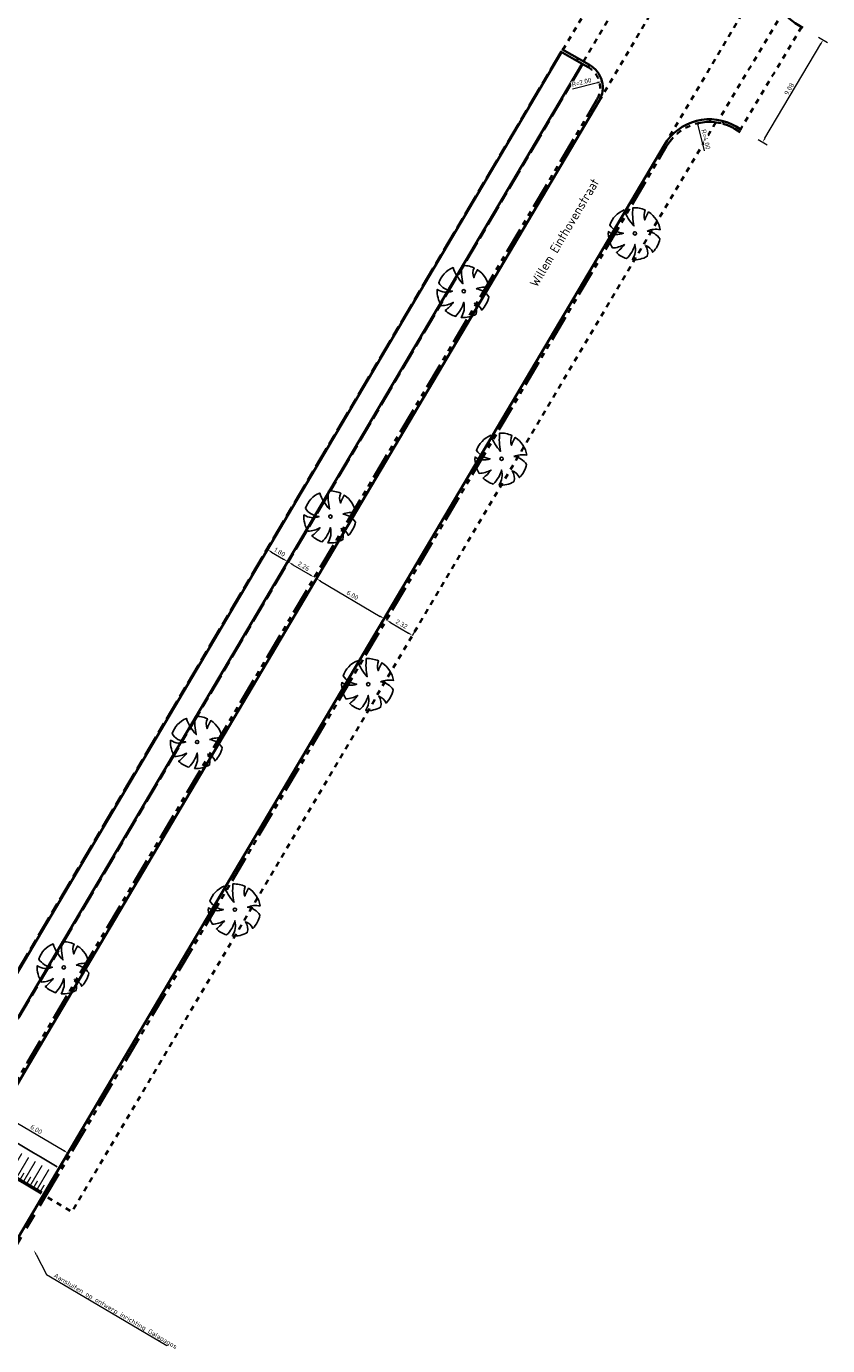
# Model space of a CAD drawing. Header units: metres. Extents: x 90561 to 91301, y 464732 to 465376.
# Tile 19 of 44: x 90917 to 90978, y 464824 to 464924. Entities that reach past the tile are written whole.
import ezdxf
from ezdxf import colors
from ezdxf.entities.mleader import LeaderData, LeaderLine
from ezdxf.enums import TextEntityAlignment as Align
from ezdxf.math import Vec2, Vec3

# ---------------------------------------------------------------- set-up
doc = ezdxf.new("R2010")
doc.units = ezdxf.units.M
for name, pattern in [('VH-OPSLUITBAND_100X200', [16, 8, -2, 4, -2]), ('VH-OPSLUITBAND_150X400', [30, 16, -4, 6, -4]), ('VH-TROTTOIRBAND_180-200', [20, 10, -2, 2, -2, 2, -2]), ('XX-HIDDEN', [4, 2, -2])]:
    doc.linetypes.add(name, pattern=pattern)
doc.layers.add('MTD-nw-markeringen', color=7, linetype='Continuous', true_color=0xffffff)
for name, color, linetype, lineweight in [('N-WE-GR-BOOM-S', 90, 'Continuous', 25), ('N-WE-VH-KANTOPSLUITING_OPSLUITBAND_100X200-G', 150, 'VH-OPSLUITBAND_100X200', 18), ('N-WE-VH-KANTOPSLUITING_OPSLUITBAND_200X250-G', 150, 'VH-OPSLUITBAND_150X400', 35), ('N-WE-VH-KANTOPSLUITING_TROTTOIRBAND_180 200-G', 210, 'VH-TROTTOIRBAND_180-200', 35), ('N-WE-VH-KANTOPSLUITING_VOORKANTBAND-G', 50, 'Continuous', 35), ('N-WE-VH-MATERIAALGRENS-G', 7, 'XX-HIDDEN', 35), ('X-XX-AL-M', 7, 'Continuous', 18), ('X-XX-AL-T18', 10, 'Continuous', 18), ('X-XX-AL-T35', 50, 'Continuous', 35)]:
    doc.layers.add(name, color=color, linetype=linetype, lineweight=lineweight)
doc.styles.add('NLCS-ISO-M200-T18', font='NLCS-ISO.ttf', dxfattribs={"height": 0.36})
doc.dimstyles.new('NLCS-M200-T18-PIJL_L2_H1', dxfattribs={"dimscale": 0.2, "dimtxt": 2.5, "dimasz": 1.8, "dimexe": 2, "dimexo": 2, "dimgap": 0.7, "dimtad": 1, "dimzin": 0, "dimdsep": 46, "dimtxsty": 'NLCS-ISO-M200-T18', "dimcen": 0, "dimdle": 2, "dimclrd": 256, "dimclre": 256, "dimclrt": 10, "dimadec": 1, "dimazin": 0, "dimtfac": 1, "dimtdec": 3, "dimtofl": 0, "dimtmove": 0, "dimatfit": 3, "dimfxl": 2, "dimfxlon": 1, "dimtfillclr": 256, "dimtolj": 1, "dimtzin": 0, "dimlwd": -1, "dimlwe": -1, "dimarcsym": 0})

# ---------------------------------------------------------------- blocks, each defined once
blk = doc.blocks.new('*D3')
at = {"layer": 'Defpoints', "color": 0, "transparency": 16777216}
blk.add_point((90960.86, 464920.11), dxfattribs=at)
at = {"layer": 'X-XX-AL-M', "transparency": 16777216}
blk.add_line((90958.6, 464919.56), (90960.51, 464920.03), dxfattribs=at)
at = {"layer": 'X-XX-AL-M', "color": 10, "transparency": 16777216, "insert": (90959.3, 464920.06), "char_height": 0.36, "attachment_point": 5, "rotation": 13.6288, "style": 'NLCS-ISO-M200-T18', "bg_fill": 3, "box_fill_scale": 1.1, "bg_fill_color": 256, "bg_fill_true_color": 13158600, "bg_fill_transparency": 0}
blk.add_mtext('\\A1;R=2.00', dxfattribs=at)
at = {"layer": 'Defpoints', "color": 0, "transparency": 16777216}
blk.add_point((90958.92, 464919.64), dxfattribs=at)
at = {"layer": 'X-XX-AL-M', "transparency": 16777216}
blk.add_solid([(90960.5, 464920.09), (90960.53, 464919.97), (90960.86, 464920.11)], dxfattribs=at)
blk = doc.blocks.new('baz_boom01')
blk.add_lwpolyline([(0.74, -0.62, -0.21749), (0.88, -1.75, -0.147185), (-0.25, -1.97, 0.215736), (-0.2, -1.21, -0.224989), (-0.76, -1.84, -0.150851), (-1.68, -1.12, 0.190296), (-0.65, -0.54, -0.129376), (-1.89, -0.73, -0.115876), (-2.03, 0.17, 0.078405), (-1.17, 0.08, -0.11516), (-1.94, 0.62, -0.166289), (-1.17, 1.65, 0.257071), (-0.54, 0.68, -0.230127), (-0.71, 1.89, -0.209158), (0.88, 1.77, 0.102084), (0.4, 0.41, -0.079219), (1.43, 1.35, -0.121905), (1.88, 0.51, 0.191542), (1.28, 0.06, -0.057002), (1.93, 0.22, -0.212153), (1.44, -1.32, 0.147861)], format="xyb", close=True)
blk.add_circle((0, 0), 0.125)
blk = doc.blocks.new('*U137')
for points, const_width in [([(0, 2.3), (0.3, 2.3)], 0.2), ([(0.15, 1.7), (0.15, 2.2)], 0.1), ([(0.3, 2.3), (0.9, 2.3)], 0.2), ([(0.45, 0.5), (0.45, 2.2)], 0.1), ([(0.75, 1.7), (0.75, 2.2)], 0.1), ([(0.9, 2.3), (1.5, 2.3)], 0.2), ([(1.05, 0.5), (1.05, 2.2)], 0.1), ([(1.35, 1.7), (1.35, 2.2)], 0.1), ([(1.5, 2.3), (2.1, 2.3)], 0.2), ([(1.65, 0.5), (1.65, 2.2)], 0.1), ([(1.95, 1.7), (1.95, 2.2)], 0.1), ([(2.1, 2.3), (2.7, 2.3)], 0.2), ([(2.25, 0.5), (2.25, 2.2)], 0.1), ([(2.55, 1.7), (2.55, 2.2)], 0.1), ([(2.7, 2.3), (3.3, 2.3)], 0.2), ([(2.85, 0.5), (2.85, 2.2)], 0.1), ([(3.15, 1.7), (3.15, 2.2)], 0.1), ([(3.3, 2.3), (3.9, 2.3)], 0.2), ([(3.45, 0.5), (3.45, 2.2)], 0.1), ([(3.75, 1.7), (3.75, 2.2)], 0.1), ([(3.9, 2.3), (4.5, 2.3)], 0.2), ([(4.05, 0.5), (4.05, 2.2)], 0.1), ([(4.35, 1.7), (4.35, 2.2)], 0.1), ([(4.5, 2.3), (5.1, 2.3)], 0.2), ([(4.65, 0.5), (4.65, 2.2)], 0.1), ([(4.95, 1.7), (4.95, 2.2)], 0.1), ([(5.1, 2.3), (5.7, 2.3)], 0.2), ([(5.25, 0.5), (5.25, 2.2)], 0.1), ([(5.55, 1.7), (5.55, 2.2)], 0.1)]:
    blk.add_lwpolyline(points, dxfattribs=dict(const_width=const_width))
for points in [[(0.3, 2.4), (0, 2.4)], [(0.9, 2.4), (0.3, 2.4)], [(1.5, 2.4), (0.9, 2.4)], [(2.1, 2.4), (1.5, 2.4)], [(2.7, 2.4), (2.1, 2.4)], [(3.3, 2.4), (2.7, 2.4)], [(3.9, 2.4), (3.3, 2.4)], [(4.5, 2.4), (3.9, 2.4)], [(5.1, 2.4), (4.5, 2.4)], [(5.7, 2.4), (5.1, 2.4)], [(0.3, 0), (0, 0)], [(0.9, 0), (0.3, 0)], [(1.5, 0), (0.9, 0)], [(2.1, 0), (1.5, 0)], [(2.7, 0), (2.1, 0)], [(3.3, 0), (2.7, 0)], [(3.9, 0), (3.3, 0)], [(4.5, 0), (3.9, 0)], [(5.1, 0), (4.5, 0)], [(5.7, 0), (5.1, 0)]]:
    blk.add_lwpolyline(points)
blk = doc.blocks.new('*D174')
at = {"layer": 'Defpoints', "color": 0, "transparency": 16777216}
for p in [(90914.92, 464841.34), (90920.08, 464838.28), (90920.08, 464838.28)]:
    blk.add_point(p, dxfattribs=at)
at = {"layer": 'X-XX-AL-M', "transparency": 16777216}
for p, q in [((90914.92, 464841.34), (90914.72, 464840.99)), ((90915.23, 464841.15), (90919.77, 464838.47)), ((90920.08, 464838.28), (90919.88, 464837.94))]:
    blk.add_line(p, q, dxfattribs=at)
for points in [[(90915.26, 464841.21), (90915.2, 464841.1), (90914.92, 464841.34)], [(90919.8, 464838.52), (90919.74, 464838.41), (90920.08, 464838.28)]]:
    blk.add_solid(points, dxfattribs=at)
at = {"layer": 'X-XX-AL-M', "color": 10, "transparency": 16777216, "insert": (90917.66, 464840.09), "char_height": 0.36, "attachment_point": 5, "rotation": 329.3866, "style": 'NLCS-ISO-M200-T18', "bg_fill": 3, "box_fill_scale": 1.1, "bg_fill_color": 256, "bg_fill_true_color": 13158600, "bg_fill_transparency": 0}
blk.add_mtext('\\A1;6.00', dxfattribs=at)
blk = doc.blocks.new('*D278')
at = {"layer": 'X-XX-AL-M', "transparency": 16777216}
for p, q in [((90935.31, 464884.37), (90935.51, 464884.71)), ((90935.62, 464884.18), (90936.55, 464883.63)), ((90936.86, 464883.45), (90937.06, 464883.79))]:
    blk.add_line(p, q, dxfattribs=at)
for points in [[(90935.65, 464884.23), (90935.59, 464884.13), (90935.31, 464884.37)], [(90936.58, 464883.68), (90936.52, 464883.58), (90936.86, 464883.45)]]:
    blk.add_solid(points, dxfattribs=at)
at = {"layer": 'X-XX-AL-M', "color": 10, "transparency": 16777216, "insert": (90936.25, 464884.18), "char_height": 0.36, "attachment_point": 5, "rotation": 329.3926, "style": 'NLCS-ISO-M200-T18', "bg_fill": 3, "box_fill_scale": 1.1, "bg_fill_color": 256, "bg_fill_true_color": 13158600, "bg_fill_transparency": 0}
blk.add_mtext('\\A1;1.80', dxfattribs=at)
at = {"layer": 'Defpoints', "color": 0, "transparency": 16777216}
for p in [(90935.31, 464884.37), (90936.86, 464883.45), (90936.86, 464883.45)]:
    blk.add_point(p, dxfattribs=at)
blk = doc.blocks.new('*D279')
at = {"layer": 'Defpoints', "color": 0, "transparency": 16777216}
blk.add_point((90936.95, 464883.4), dxfattribs=at)
at = {"layer": 'X-XX-AL-M', "transparency": 16777216}
for p, q in [((90936.95, 464883.4), (90937.15, 464883.74)), ((90937.26, 464883.21), (90938.58, 464882.43)), ((90938.89, 464882.25), (90939.09, 464882.59))]:
    blk.add_line(p, q, dxfattribs=at)
for points in [[(90937.29, 464883.27), (90937.22, 464883.16), (90936.95, 464883.4)], [(90938.61, 464882.48), (90938.55, 464882.38), (90938.89, 464882.25)]]:
    blk.add_solid(points, dxfattribs=at)
at = {"layer": 'X-XX-AL-M', "color": 10, "transparency": 16777216, "insert": (90938.08, 464883.1), "char_height": 0.36, "attachment_point": 5, "rotation": 329.3926, "style": 'NLCS-ISO-M200-T18', "bg_fill": 3, "box_fill_scale": 1.1, "bg_fill_color": 256, "bg_fill_true_color": 13158600, "bg_fill_transparency": 0}
blk.add_mtext('\\A1;2.26', dxfattribs=at)
at = {"layer": 'Defpoints', "color": 0, "transparency": 16777216}
blk.add_point((90938.89, 464882.25), dxfattribs=at)
blk.add_point((90938.89, 464882.25), dxfattribs=at)
blk = doc.blocks.new('*D280')
at = {"layer": 'Defpoints', "color": 0, "transparency": 16777216}
for p in [(90939.06, 464882.15), (90944.23, 464879.09), (90944.23, 464879.09)]:
    blk.add_point(p, dxfattribs=at)
at = {"layer": 'X-XX-AL-M', "transparency": 16777216}
for p, q in [((90939.06, 464882.15), (90939.27, 464882.49)), ((90939.37, 464881.96), (90943.92, 464879.27)), ((90944.23, 464879.09), (90944.43, 464879.44))]:
    blk.add_line(p, q, dxfattribs=at)
for points in [[(90939.4, 464882.01), (90939.34, 464881.91), (90939.06, 464882.15)], [(90943.95, 464879.33), (90943.89, 464879.22), (90944.23, 464879.09)]]:
    blk.add_solid(points, dxfattribs=at)
at = {"layer": 'X-XX-AL-M', "color": 10, "transparency": 16777216, "insert": (90941.81, 464880.89), "char_height": 0.36, "attachment_point": 5, "rotation": 329.3926, "style": 'NLCS-ISO-M200-T18', "bg_fill": 3, "box_fill_scale": 1.1, "bg_fill_color": 256, "bg_fill_true_color": 13158600, "bg_fill_transparency": 0}
blk.add_mtext('\\A1;6.00', dxfattribs=at)
blk = doc.blocks.new('*D281')
at = {"layer": 'Defpoints', "color": 0, "transparency": 16777216}
blk.add_point((90944.4, 464878.99), dxfattribs=at)
at = {"layer": 'X-XX-AL-M', "transparency": 16777216}
for p, q in [((90944.4, 464878.99), (90944.6, 464879.33)), ((90944.71, 464878.81), (90946.08, 464877.99)), ((90946.39, 464877.81), (90946.6, 464878.16))]:
    blk.add_line(p, q, dxfattribs=at)
for points in [[(90944.74, 464878.86), (90944.68, 464878.75), (90944.4, 464878.99)], [(90946.11, 464878.05), (90946.05, 464877.94), (90946.39, 464877.81)]]:
    blk.add_solid(points, dxfattribs=at)
at = {"layer": 'X-XX-AL-M', "color": 10, "transparency": 16777216, "insert": (90945.56, 464878.68), "char_height": 0.36, "attachment_point": 5, "rotation": 329.4193, "style": 'NLCS-ISO-M200-T18', "bg_fill": 3, "box_fill_scale": 1.1, "bg_fill_color": 256, "bg_fill_true_color": 13158600, "bg_fill_transparency": 0}
blk.add_mtext('\\A1;2.32', dxfattribs=at)
at = {"layer": 'Defpoints', "color": 0, "transparency": 16777216}
blk.add_point((90946.39, 464877.81), dxfattribs=at)
blk.add_point((90946.39, 464877.81), dxfattribs=at)
blk = doc.blocks.new('*D303')
at = {"layer": 'Defpoints', "color": 0, "transparency": 16777216}
for p in [(90968.13, 464917.12), (90969.07, 464913.23)]:
    blk.add_point(p, dxfattribs=at)
at = {"layer": 'X-XX-AL-M', "transparency": 16777216}
blk.add_line((90968.68, 464914.81), (90968.21, 464916.77), dxfattribs=at)
at = {"layer": 'X-XX-AL-M', "color": 10, "transparency": 16777216, "insert": (90968.8, 464915.69), "char_height": 0.36, "attachment_point": 5, "rotation": 283.5911, "style": 'NLCS-ISO-M200-T18', "bg_fill": 3, "box_fill_scale": 1.1, "bg_fill_color": 256, "bg_fill_true_color": 13158600, "bg_fill_transparency": 0}
blk.add_mtext('\\A1;R=4.00', dxfattribs=at)
at = {"layer": 'X-XX-AL-M', "transparency": 16777216}
blk.add_solid([(90968.27, 464916.78), (90968.15, 464916.75), (90968.13, 464917.12)], dxfattribs=at)
blk = doc.blocks.new('*D305')
at = {"layer": 'Defpoints', "color": 0, "transparency": 16777216}
for p in [(90976.1, 464924.26), (90977.75, 464923.29), (90971.45, 464916.47)]:
    blk.add_point(p, dxfattribs=at)
at = {"layer": 'X-XX-AL-M', "transparency": 16777216}
for p, q in [((90973.31, 464915.78), (90977.57, 464922.98)), ((90977.41, 464923.49), (90978.09, 464923.08)), ((90972.78, 464915.68), (90973.47, 464915.27))]:
    blk.add_line(p, q, dxfattribs=at)
for points in [[(90977.52, 464923.01), (90977.62, 464922.94), (90977.75, 464923.29)], [(90973.26, 464915.81), (90973.36, 464915.75), (90973.13, 464915.47)]]:
    blk.add_solid(points, dxfattribs=at)
at = {"layer": 'X-XX-AL-M', "color": 10, "transparency": 16777216, "insert": (90975.16, 464919.54), "char_height": 0.36, "attachment_point": 5, "rotation": 59.3872, "style": 'NLCS-ISO-M200-T18', "bg_fill": 3, "box_fill_scale": 1.1, "bg_fill_color": 256, "bg_fill_true_color": 13158600, "bg_fill_transparency": 0}
blk.add_mtext('\\A1;9.08', dxfattribs=at)

msp = doc.modelspace()

# ---------------------------------------------------------------- linework, layer by layer
at = {"layer": 'N-WE-VH-KANTOPSLUITING_OPSLUITBAND_100X200-G', "ltscale": 0.2, "flags": 128}
msp.add_lwpolyline([(90957.693, 464922.399), (90913.289, 464847.337), (90909.241, 464840.495), (90880.281, 464857.63), (90869.888, 464863.78), (90827.035, 464889.136, -0.1014719), (90823.345, 464892.482, 0.0266261), (90822.26, 464893.809), (90830.867, 464908.355)], format="xyb", dxfattribs=at)
msp.add_lwpolyline([(90912.882, 464838.34), (90910.962, 464839.476), (90915.01, 464846.319), (90959.436, 464921.417)], dxfattribs=at)
at = {"layer": 'N-WE-VH-KANTOPSLUITING_OPSLUITBAND_200X250-G', "ltscale": 0.2}
msp.add_lwpolyline([(90958.93, 464921.701), (90957.696, 464922.395)], dxfattribs=at)
msp.add_lwpolyline([(90970.079, 464916.891, -0.0670023), (90971.012, 464916.493), (90971.425, 464916.247)], format="xyb", dxfattribs=at)
at = {"layer": 'N-WE-VH-KANTOPSLUITING_OPSLUITBAND_200X250-G', "ltscale": 0.2, "flags": 128}
msp.add_lwpolyline([(90914.833, 464829.127, 0.018666), (90915.649, 464830.395), (90918.363, 464834.981)], format="xyb", dxfattribs=at)
at = {"layer": 'N-WE-VH-KANTOPSLUITING_TROTTOIRBAND_180 200-G', "ltscale": 0.2, "flags": 128}
for points in [[(90912.846, 464838.245, 0.0112392), (90913.079, 464838.619), (90916.954, 464845.168), (90960.468, 464918.726, 0.4206812), (90959.801, 464921.211), (90958.93, 464921.701)], [(90918.363, 464834.981), (90922.462, 464841.909), (90965.797, 464915.163, -0.338627), (90970.079, 464916.891, -0.338627)]]:
    msp.add_lwpolyline(points, format="xyb", dxfattribs=at)
at = {"layer": 'N-WE-VH-KANTOPSLUITING_VOORKANTBAND-G', "ltscale": 0.2, "flags": 128}
for points in [[(90976.19, 464924.209), (90975.862, 464924.402, -0.1486619), (90974.289, 464926.117, -0.5354998), (90975.14, 464927.548, -0.1479467), (90977.388, 464926.992), (90977.751, 464926.776)], [(90957.779, 464922.348), (90913.375, 464847.286), (90909.276, 464840.358), (90880.23, 464857.544), (90869.837, 464863.694), (90826.984, 464889.05, -0.1014719), (90823.264, 464892.423, 0.0277808), (90822.137, 464893.796), (90830.781, 464908.406)], [(90870.215, 464851.198, -0.0593146), (90876.718, 464848.364), (90899.595, 464834.979, 0.412779), (90913.251, 464838.517), (90917.126, 464845.066), (90960.641, 464918.624, 0.4206812), (90959.899, 464921.385), (90957.794, 464922.569)], [(90868.157, 464839.79, -0.114829), (90873.476, 464840.929, -0.1120908), (90878.637, 464839.661, -0.0163036), (90879.783, 464839.04), (90904.833, 464824.383, 0.3872141), (90912.691, 464826.298), (90914.855, 464829.513, 0.0145562), (90915.477, 464830.497), (90922.29, 464842.011), (90965.625, 464915.265, -0.4150462), (90971.114, 464916.665), (90971.527, 464916.419)]]:
    msp.add_lwpolyline(points, format="xyb", dxfattribs=at)
for points in [[(90959.028, 464921.875), (90958.93, 464921.701)], [(90912.803, 464838.271), (90910.825, 464839.441), (90914.924, 464846.369), (90959.349, 464921.466)], [(90959.899, 464921.385), (90959.801, 464921.211)], [(90969.122, 464917.028), (90969.125, 464917.228)], [(90970.079, 464916.891), (90970.132, 464917.084)], [(90918.363, 464834.981), (90918.19, 464835.083)], [(90918.872, 464835.842), (90918.7, 464835.944)]]:
    msp.add_lwpolyline(points, dxfattribs=at)
at = {"layer": 'N-WE-VH-MATERIAALGRENS-G', "ltscale": 0.2, "flags": 128}
for points in [[(90965.625, 464915.265), (90977.465, 464935.279)], [(90957.881, 464922.52), (90960.937, 464927.685)], [(90959.451, 464921.638), (90962.506, 464926.803)], [(90965.733, 464927.233), (90960.641, 464918.624)], [(90974.707, 464925.432), (90969.766, 464917.167)], [(90976.104, 464924.26), (90971.445, 464916.468)], [(90969.551, 464916.997), (90920.376, 464833.79), (90918.363, 464834.981)]]:
    msp.add_lwpolyline(points, dxfattribs=at)

# ---------------------------------------------------------------- block references
at = {"layer": 'MTD-nw-markeringen', "rotation": 149.3872096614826}
msp.add_blockref('*U137', (90919.263, 464837.237), dxfattribs=at)
at = {"layer": 'N-WE-GR-BOOM-S', "rotation": 50.8791053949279}
for p in [(90963.372, 464908.511), (90950.305, 464904.099), (90953.189, 464891.298), (90943.006, 464874.084), (90929.939, 464869.672), (90932.823, 464856.871), (90919.756, 464852.459)]:
    msp.add_blockref('baz_boom01', p, dxfattribs=at)

# ---------------------------------------------------------------- texts
at = {"layer": 'X-XX-AL-T35', "style": 'NLCS-ISO-M200-T18'}
msp.add_text('Willem Einthovenstraat', height=0.7, rotation=59.4, dxfattribs=at).set_placement((90957.988, 464908.57), align=Align.MIDDLE)

# ---------------------------------------------------------------- next in the draw order: dimensions: what is measured, and where the dimension line sits
at = {"layer": 'X-XX-AL-M'}
dim = msp.add_linear_dim(base=(90977.75, 464923.285), p1=(90971.445, 464916.468), p2=(90976.104, 464924.26), angle=59.38721, dimstyle='NLCS-M200-T18-PIJL_L2_H1', override={"dimtfill": 1}, dxfattribs=at)
dim.commit()
dim.dimension.update_dxf_attribs({"geometry": '*D305', "text_midpoint": (90975.163, 464919.542)})
for center, mpoint, picture, middle in [((90958.919, 464919.642), (90960.863, 464920.113), '*D3', (90959.38, 464919.754)), ((90969.068, 464913.228), (90968.128, 464917.116), '*D303', (90968.49, 464915.616))]:
    dim = msp.add_radius_dim(center=center, mpoint=mpoint, dimstyle='NLCS-M200-T18-PIJL_L2_H1', override={"dimpost": 'R=<>', "dimtfill": 1}, dxfattribs=at)
    dim.commit()
    dim.dimension.update_dxf_attribs({"geometry": picture, "text_midpoint": middle, "dimtype": 164})
for p1, p2, picture, middle in [((90935.31, 464884.365), (90936.859, 464883.449), '*D278', (90936.247, 464884.183)), ((90914.92, 464841.338), (90920.083, 464838.282), '*D174', (90917.664, 464840.085))]:
    dim = msp.add_aligned_dim(p1=p1, p2=p2, distance=0, dimstyle='NLCS-M200-T18-PIJL_L2_H1', override={"dimtfill": 1}, dxfattribs=at)
    dim.commit()
    dim.dimension.update_dxf_attribs({"geometry": picture, "text_midpoint": middle})

# ---------------------------------------------------------------- next in the draw order: leaders
at = {"layer": 'X-XX-AL-T18'}
ml = msp.add_multileader_mtext('Standard', dxfattribs=at)
ml.set_content('Aansluiten op ontwerp inrichting Galapagos', color=256, style='NLCS-ISO-M200-T18')
ml.set_leader_properties(color=256, linetype='ByLayer', lineweight=-1)
ml.build(insert=Vec2(0, 0))
ml.multileader.update_dxf_attribs({"text_left_attachment_type": 5, "text_right_attachment_type": 5, "dogleg_length": 0.36, "arrow_head_size": 0.36})
ctx = ml.context
ctx.base_point, ctx.char_height, ctx.arrow_head_size, ctx.landing_gap_size, ctx.plane_origin, ctx.plane_x_axis, ctx.plane_y_axis = Vec3(90918.736, 464828.837), 0.36, 0.36, 0.18, Vec3(90917.478, 464830.862), Vec3(0.8606284, -0.5092335), Vec3(0.5092335, 0.8606284)
ctx.left_attachment, ctx.right_attachment = 5, 5
notes = []
notes.append((ctx, [(0, (1, 1, 0), (90918.426, 464829.02), (0.8606284, -0.5092335), 0.36, [(0, [(90917.478, 464830.862)], 0, [])])]))
ctx.mtext.insert, ctx.mtext.text_direction, ctx.mtext.rotation, ctx.mtext.flow_direction = Vec3(90919.129, 464829.148), Vec3(0.8606284, -0.5092335), 5.7488913, 5
ctx.mtext.has_bg_fill, ctx.mtext.bg_color, ctx.mtext.bg_scale_factor, ctx.mtext.bg_transparency, ctx.mtext.use_window_bg_color = 1, -1027028792, 1.5, 0, 1
for ctx, leaders in notes:
    for number, flags, end, landing, length, lines in leaders:
        leader = LeaderData()
        leader.index, (leader.has_last_leader_line, leader.has_dogleg_vector, leader.attachment_direction) = number, flags
        leader.last_leader_point, leader.dogleg_vector, leader.dogleg_length = Vec3(end), Vec3(landing), length
        for number, points, colour, breaks in lines:
            line = LeaderLine()
            line.index, line.vertices, line.color, line.breaks = number, Vec3.list(points), colors.encode_raw_color(colour), breaks
            leader.lines.append(line)
        ctx.leaders.append(leader)

# ---------------------------------------------------------------- next in the draw order: dimensions: what is measured, and where the dimension line sits
at = {"layer": 'X-XX-AL-M'}
dim = msp.add_aligned_dim(p1=(90936.945, 464883.398), p2=(90938.889, 464882.248), distance=0, dimstyle='NLCS-M200-T18-PIJL_L2_H1', override={"dimtfill": 1}, dxfattribs=at)
dim.commit()
dim.dimension.update_dxf_attribs({"geometry": '*D279', "text_midpoint": (90938.08, 464883.098)})

# ---------------------------------------------------------------- next in the draw order: block references
at = {"layer": 'N-WE-GR-BOOM-S', "rotation": 50.8791053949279}
msp.add_blockref('baz_boom01', (90940.122, 464886.886), dxfattribs=at)

# ---------------------------------------------------------------- next in the draw order: dimensions: what is measured, and where the dimension line sits
at = {"layer": 'X-XX-AL-M'}
dim = msp.add_aligned_dim(p1=(90939.061, 464882.146), p2=(90944.225, 464879.091), distance=0, dimstyle='NLCS-M200-T18-PIJL_L2_H1', override={"dimtfill": 1}, dxfattribs=at)
dim.commit()
dim.dimension.update_dxf_attribs({"geometry": '*D280', "text_midpoint": (90941.806, 464880.894)})

# ---------------------------------------------------------------- next in the draw order: dimensions: what is measured, and where the dimension line sits
dim = msp.add_aligned_dim(p1=(90944.398, 464878.989), p2=(90946.392, 464877.811), distance=0, dimstyle='NLCS-M200-T18-PIJL_L2_H1', override={"dimtfill": 1}, dxfattribs=at)
dim.commit()
dim.dimension.update_dxf_attribs({"geometry": '*D281', "text_midpoint": (90945.558, 464878.675)})

doc.saveas('drawing.dxf')
